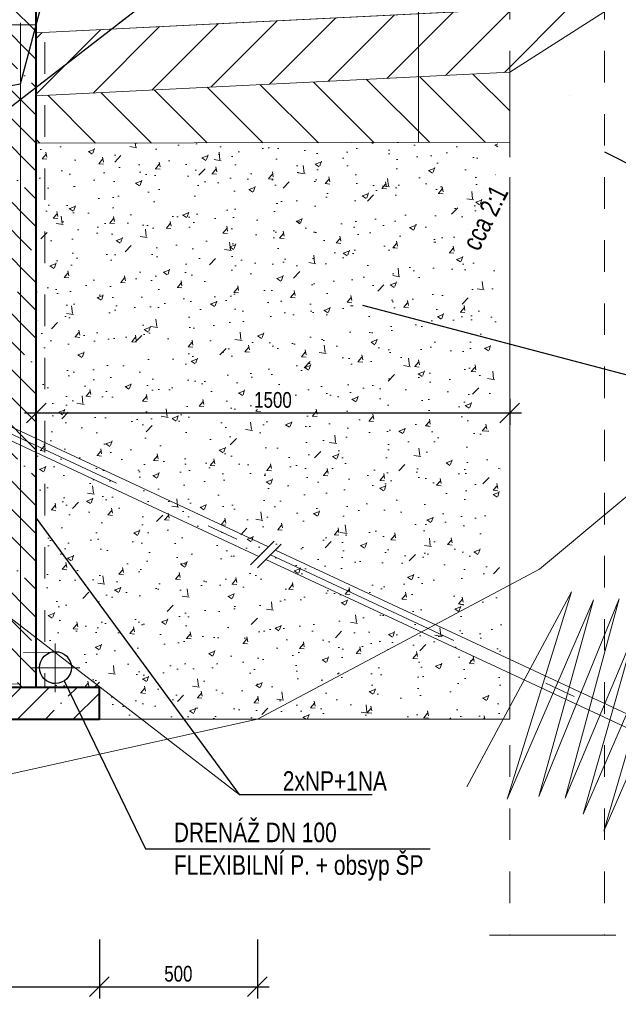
# Model space of a CAD drawing. Header units: metres. Extents: x -912764 to -454925, y -2226138 to -1112338.
# Tile 16 of 256: x -456426.65 to -456424.76, y -1112932.02 to -1112928.9. Entities that reach past the tile are written whole.
import ezdxf
from ezdxf import colors
from ezdxf.entities.mleader import LeaderData, LeaderLine
from ezdxf.math import Vec2, Vec3

# ---------------------------------------------------------------- set-up
doc = ezdxf.new("R2010")
doc.units = ezdxf.units.M
doc.linetypes.add('DASHED2', pattern=[0.375, 0.25, -0.125])
doc.linetypes.add('DGN Style 4', pattern=[1.282747, 0.641373, -0.320687, 0, -0.320687])
for name, color, linetype, true_color in [('PDF2_0', 140, 'Continuous', 0x00bfff), ('PDF2_13', 140, 'Continuous', 0x00bfff), ('PDF2_OZ', 140, 'Continuous', 0x00bfff), ('PDF2_SRAFY', 140, 'Continuous', 0x00bfff), ('PDF_OZ', 140, 'Continuous', 0x00bfff)]:
    doc.layers.add(name, color=color, linetype=linetype, true_color=true_color)
for name, color, linetype in [('PDF2_NOVINKY', 1, 'Continuous'), ('PDF2_OSY', 6, 'Continuous'), ('PDF2_SPR_bez tisku', 7, 'Continuous')]:
    doc.layers.add(name, color=color, linetype=linetype)
doc.styles.add('Style-cs_Standard', font='cs_Standard.shx', dxfattribs={"width": 0.8})
doc.dimstyles.new('AR_KÓTY', dxfattribs={"dimtxt": 2, "dimasz": 2.5, "dimexe": 1.5, "dimexo": 3, "dimgap": 0.63, "dimtad": 1, "dimdec": 0, "dimlfac": 1000, "dimrnd": 10, "dimtxsty": 'Style-cs_Standard', "dimblk": 'OBLIQUE', "dimcen": 1, "dimdle": 1.5, "dimclrd": 256, "dimclre": 256, "dimclrt": 7, "dimaunit": 2, "dimadec": 0, "dimazin": 0, "dimtfac": 1, "dimtdec": 0, "dimtix": 1, "dimtmove": 1, "dimatfit": 3, "dimfxl": 6, "dimtfill": 1, "dimarcsym": 0})

# ---------------------------------------------------------------- blocks, each defined once
blk = doc.blocks.new('_None')
blk = doc.blocks.new('_Oblique')
at = {"color": 0, "linetype": 'ByBlock', "lineweight": -2}
blk.add_line((-0.5, -0.5), (0.5, 0.5), dxfattribs=at)
blk = doc.blocks.new('*D368')
at = {"layer": 'Defpoints', "color": 0, "linetype": 'Continuous'}
for p in [(-456427.2986, -1112931.1121), (-456426.4011, -1112931.1121), (-456426.4011, -1112931.96)]:
    blk.add_point(p, dxfattribs=at)
at = {"layer": 'PDF_OZ', "linetype": 'Continuous', "lineweight": -2}
for p, q in [((-456427.2986, -1112931.81), (-456427.2986, -1112931.9975)), ((-456426.4011, -1112931.81), (-456426.4011, -1112931.9975)), ((-456427.3361, -1112931.96), (-456426.3636, -1112931.96))]:
    blk.add_line(p, q, dxfattribs=at)
at = {"layer": 'PDF_OZ', "linetype": 'Continuous', "lineweight": -2, "xscale": 0.0625, "yscale": 0.0625, "zscale": 0.0625, "rotation": 180}
blk.add_blockref('_Oblique', (-456427.2986, -1112931.96), dxfattribs=at)
at = {"layer": 'PDF_OZ', "linetype": 'Continuous', "lineweight": -2, "xscale": 0.0625, "yscale": 0.0625, "zscale": 0.0625}
blk.add_blockref('_Oblique', (-456426.4011, -1112931.96), dxfattribs=at)
at = {"layer": 'PDF_OZ', "color": 7, "linetype": 'Continuous', "lineweight": 20, "insert": (-456426.8498, -1112931.9192), "char_height": 0.05, "attachment_point": 5, "style": 'Style-cs_Standard', "bg_fill": 3, "box_fill_scale": 1.1, "bg_fill_color": 256, "bg_fill_true_color": 13158600, "bg_fill_transparency": 0}
blk.add_mtext('900', dxfattribs=at)
blk = doc.blocks.new('*D369')
at = {"layer": 'Defpoints', "color": 0, "linetype": 'Continuous'}
for p in [(-456426.4011, -1112931.1121), (-456425.9004, -1112931.1121), (-456425.9004, -1112931.96)]:
    blk.add_point(p, dxfattribs=at)
at = {"layer": 'PDF_OZ', "linetype": 'Continuous', "lineweight": -2}
for p, q in [((-456426.4011, -1112931.81), (-456426.4011, -1112931.9975)), ((-456425.9004, -1112931.81), (-456425.9004, -1112931.9975)), ((-456426.4386, -1112931.96), (-456425.8629, -1112931.96))]:
    blk.add_line(p, q, dxfattribs=at)
at = {"layer": 'PDF_OZ', "linetype": 'Continuous', "lineweight": -2, "xscale": 0.0625, "yscale": 0.0625, "zscale": 0.0625, "rotation": 180}
blk.add_blockref('_Oblique', (-456426.4011, -1112931.96), dxfattribs=at)
at = {"layer": 'PDF_OZ', "linetype": 'Continuous', "lineweight": -2, "xscale": 0.0625, "yscale": 0.0625, "zscale": 0.0625}
blk.add_blockref('_Oblique', (-456425.9004, -1112931.96), dxfattribs=at)
at = {"layer": 'PDF_OZ', "color": 7, "linetype": 'Continuous', "lineweight": 20, "insert": (-456426.1508, -1112931.9192), "char_height": 0.05, "attachment_point": 5, "style": 'Style-cs_Standard', "bg_fill": 3, "box_fill_scale": 1.1, "bg_fill_color": 256, "bg_fill_true_color": 13158600, "bg_fill_transparency": 0}
blk.add_mtext('500', dxfattribs=at)
blk = doc.blocks.new('*D377')
at = {"layer": 'Defpoints', "color": 0, "linetype": 'Continuous', "lineweight": 50}
for p in [(-456426.4676, -1112930.3076), (-456422.8191, -1112932.1478), (-456423.0331, -1112932.3947), (-456421.9948, -1112932.3947), (-456421.9948, -1112932.3947)]:
    blk.add_point(p, dxfattribs=at)
at = {"layer": 'PDF_OZ', "linetype": 'Continuous', "lineweight": -2}
blk.add_arc((-456421.9948, -1112932.3947), 0.8605, 154.9846, 180, dxfattribs=at)
at = {"layer": 'PDF_OZ', "linetype": 'Continuous', "lineweight": -2, "xscale": 0.0625, "yscale": 0.0625, "zscale": 0.0625}
for p, rotation in [((-456422.7746, -1112932.0308), 64.98459098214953), ((-456422.8553, -1112932.3947), 269.9999999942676)]:
    blk.add_blockref('_Oblique', p, dxfattribs=dict(at, rotation=rotation))
at = {"layer": 'PDF_OZ', "color": 7, "linetype": 'Continuous', "lineweight": 0, "insert": (-456422.8828, -1112932.1977), "char_height": 0.05, "attachment_point": 5, "rotation": 77.4923, "style": 'Style-cs_Standard', "bg_fill": 3, "box_fill_scale": 1.1, "bg_fill_color": 256, "bg_fill_true_color": 13158600, "bg_fill_transparency": 0}
blk.add_mtext('28g', dxfattribs=at)
blk = doc.blocks.new('*D380')
at = {"layer": 'Defpoints', "color": 0, "linetype": 'Continuous'}
for p in [(-456426.6011, -1112929.6723), (-456425.1011, -1112930.0216), (-456425.1011, -1112930.1416)]:
    blk.add_point(p, dxfattribs=at)
at = {"layer": 'PDF_OZ', "linetype": 'Continuous', "lineweight": -2}
for p, q in [((-456426.6011, -1112929.7473), (-456426.6011, -1112930.1791)), ((-456425.1011, -1112930.0966), (-456425.1011, -1112930.1791)), ((-456426.6386, -1112930.1416), (-456425.0636, -1112930.1416))]:
    blk.add_line(p, q, dxfattribs=at)
at = {"layer": 'PDF_OZ', "linetype": 'Continuous', "lineweight": -2, "xscale": 0.0625, "yscale": 0.0625, "zscale": 0.0625, "rotation": 180}
blk.add_blockref('_Oblique', (-456426.6011, -1112930.1416), dxfattribs=at)
at = {"layer": 'PDF_OZ', "linetype": 'Continuous', "lineweight": -2, "xscale": 0.0625, "yscale": 0.0625, "zscale": 0.0625}
blk.add_blockref('_Oblique', (-456425.1011, -1112930.1416), dxfattribs=at)
at = {"layer": 'PDF_OZ', "color": 7, "linetype": 'Continuous', "lineweight": 20, "insert": (-456425.8511, -1112930.1009), "char_height": 0.05, "attachment_point": 5, "style": 'Style-cs_Standard', "bg_fill": 3, "box_fill_scale": 1.1, "bg_fill_color": 256, "bg_fill_true_color": 13158600, "bg_fill_transparency": 0}
blk.add_mtext('1500', dxfattribs=at)

msp = doc.modelspace()

# ---------------------------------------------------------------- hatches: boundary and pattern name
at = {"layer": 'PDF2_OZ', "linetype": 'Continuous', "lineweight": 18, "transparency": 33554610}
h = msp.add_hatch(dxfattribs=at)
h.set_pattern_fill('ANSI31', color=256)
h.set_pattern_definition([(45, (8979.25467, -11047.6234), (-0.088388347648, 0.088388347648), [])])
h.paths.add_polyline_path([(-456424.7627, -1112928.845), (-456426.6011, -1112928.9371), (-456426.6011, -1112929.1371), (-456425.1011, -1112929.062)])
h = msp.add_hatch(dxfattribs=at)
h.set_pattern_fill('ANSI31', color=256, angle=90)
h.set_pattern_definition([(135, (8979.25467, -11047.6234), (-0.088388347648, -0.088388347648), [])])
h.paths.add_polyline_path([(-456425.1011, -1112929.2846), (-456425.1011, -1112929.062), (-456426.6011, -1112929.1371), (-456426.6011, -1112929.2874)])
at = {"layer": 'PDF_OZ', "linetype": 'Continuous', "lineweight": 18, "transparency": 33554610}
h = msp.add_hatch(dxfattribs=at)
h.set_pattern_fill('ANSI35', color=256, scale=0.5, angle=90)
h.set_pattern_definition([(135, (8987.00147, -11049.10623), (-0.088388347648, -0.088388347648), []), (135, (8987.00147, -11049.01784), (-0.088388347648, -0.088388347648), [0.15625, -0.03125, 0, -0.03125])])
h.paths.add_polyline_path([(-456426.6011, -1112928.664), (-456426.6307, -1112928.6323), (-456427.1515, -1112928.6122), (-456427.2012, -1112928.6598), (-456427.2012, -1112928.9117), (-456427.1663, -1112928.9106), (-456427.1568, -1112928.9001), (-456427.1462, -1112928.9096), (-456427.1007, -1112928.9075), (-456427.1007, -1112931.0116), (-456426.6011, -1112931.0116)])
at = {"layer": 'PDF_OZ', "linetype": 'Continuous', "lineweight": 0, "transparency": 33554610}
h = msp.add_hatch(dxfattribs=at)
h.set_pattern_fill('AR-CONC', color=256, scale=0.025)
h.set_pattern_definition([(50, (8989.24602, -11045.02056), (0.17931504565, -0.015688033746), [0.01875, -0.20625]), (355, (8989.24602, -11045.02056), (-0.034687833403, 0.188048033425), [0.015, -0.165]), (100.45144446, (8989.26096, -11045.02187), (0.144627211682, 0.172359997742), [0.015935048, -0.175285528]), (46.1842, (8989.24602, -11044.97056), (0.266810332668, -0.0413798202), [0.028125, -0.309375]), (96.63563549, (8989.26825, -11044.974), (0.23366548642, 0.243529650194), [0.0239025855, -0.26292844]), (351.18416399, (8989.24602, -11044.97056), (0.233665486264, 0.24352965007), [0.0225, -0.24750000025]), (21, (8989.27102, -11044.98306), (0.14922676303, -0.100654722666), [0.01875, -0.20625]), (326, (8989.27102, -11044.98306), (0.06082883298, 0.181287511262), [0.015, -0.165]), (71.45144474, (8989.28345, -11044.99145), (0.210055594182, 0.080632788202), [0.0159350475, -0.175285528]), (37.5, (8989.24602, -11045.02056), (0.0030399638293, 0.083223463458), [0, -0.163, 0, -0.1675, 0, -0.165625]), (7.5, (8989.24602, -11045.02056), (0.0657673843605, 0.0986029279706), [0, -0.0955, 0, -0.15925, 0, -0.063125]), (327.5, (8989.19027, -11045.02056), (0.133455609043, -0.0056387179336), [0, -0.0625, 0, -0.195, 0, -0.25875]), (317.5, (8989.16527, -11045.02056), (0.145796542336, 0.025026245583), [0, -0.08125, 0, -0.1295, 0, -0.18375])])
edge = h.paths.add_edge_path()
edge.add_arc((-456426.5387, -1112930.948), 0.0487, 356.259, 453.741)
edge.add_line((-456426.5418, -1112930.8994), (-456426.6011, -1112930.9003))
edge.add_line((-456426.6011, -1112930.9003), (-456426.6011, -1112929.2874))
edge.add_line((-456426.6011, -1112929.2874), (-456425.1387, -1112929.2836))
edge.add_line((-456425.1387, -1112929.2836), (-456425.1253, -1112931.1121))
edge.add_line((-456425.1253, -1112931.1121), (-456426.4011, -1112931.1121))
edge.add_line((-456426.4011, -1112931.1121), (-456426.4011, -1112931.0116))
edge.add_line((-456426.4011, -1112931.0116), (-456426.6011, -1112931.0116))
edge.add_line((-456426.6011, -1112931.0116), (-456426.6011, -1112930.9998))
edge.add_line((-456426.6011, -1112930.9998), (-456426.5382, -1112930.9988))
edge.add_arc((-456426.5403, -1112930.9486), 0.0503, 272.3829, 357.0576)
at = {"layer": 'PDF_OZ', "linetype": 'Continuous', "lineweight": 18}
h = msp.add_hatch(dxfattribs=at)
h.set_pattern_fill('ANSI35', color=256, scale=0.5)
h.set_pattern_definition([(45, (8978.87547, -11050.63072), (-0.088388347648, 0.088388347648), []), (45, (8978.96386, -11050.63072), (-0.088388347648, 0.088388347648), [0.15625, -0.03125, 0, -0.03125])])
h.paths.add_polyline_path([(-456426.4011, -1112931.0116), (-456426.4011, -1112931.1121), (-456427.3007, -1112931.1121), (-456427.3007, -1112931.0116)])

# ---------------------------------------------------------------- linework, layer by layer
at = {"layer": 'PDF2_0', "color": 7, "linetype": 'Continuous', "lineweight": 25}
msp.add_circle((-456426.5402, -1112930.9486), 0.0503, dxfattribs=at)
at = {"layer": 'PDF2_13', "color": 1, "linetype": 'Continuous', "lineweight": 40}
for points in [[(-456426.6011, -1112931.0116), (-456426.6011, -1112928.664), (-456426.6307, -1112928.6323), (-456427.1515, -1112928.6122), (-456427.2012, -1112928.6598), (-456427.2012, -1112928.9117), (-456427.1663, -1112928.9106), (-456427.1568, -1112928.9001), (-456427.1462, -1112928.9096), (-456427.1007, -1112928.9075), (-456427.1007, -1112931.0116)], [(-456427.1007, -1112931.0116), (-456427.3007, -1112931.0116), (-456427.3007, -1112931.1121), (-456426.4011, -1112931.1121), (-456426.4011, -1112931.0116), (-456426.6011, -1112931.0116), (-456427.1007, -1112931.0116)]]:
    msp.add_lwpolyline(points, dxfattribs=at)
at = {"layer": 'PDF2_13', "linetype": 'Continuous', "lineweight": 18}
for points in [[(-456426.5408, -1112931.0264), (-456426.5408, -1112930.8719)], [(-456426.4635, -1112930.9491), (-456426.618, -1112930.9491)]]:
    msp.add_lwpolyline(points, dxfattribs=at)
at = {"layer": 'PDF2_NOVINKY', "linetype": 'Continuous', "lineweight": 18}
for points in [[(-456426.6508, -1112928.9054), (-456426.6508, -1112931.0116)], [(-456425.8653, -1112930.566), (-456426.6011, -1112930.2231), (-456426.9282, -1112930.0708)], [(-456426.9282, -1112930.1144), (-456426.6011, -1112930.2675), (-456425.8956, -1112930.5964)], [(-456421.9422, -1112932.3947), (-456425.8436, -1112930.5762)], [(-456425.8738, -1112930.6065), (-456422.0375, -1112932.3947)]]:
    msp.add_lwpolyline(points, dxfattribs=at)
at = {"layer": 'PDF2_OSY', "linetype": 'DGN Style 4', "lineweight": 18}
for points in [[(-456426.9282, -1112930.0927), (-456425.8807, -1112930.5814)], [(-456425.859, -1112930.5916), (-456421.9948, -1112932.3947)]]:
    msp.add_lwpolyline(points, dxfattribs=at)
at = {"layer": 'PDF2_OZ', "color": 3, "linetype": 'Continuous', "lineweight": 20}
for points in [[(-456425.3898, -1112928.057), (-456425.3898, -1112929.2843)], [(-456423.3825, -1112928.5847), (-456423.446, -1112928.6884), (-456423.5032, -1112928.7815), (-456424.2557, -1112930.0103), (-456425.0072, -1112930.6369), (-456425.9004, -1112931.1121), (-456428.9317, -1112931.7853), (-456430.912, -1112932.1557)]]:
    msp.add_lwpolyline(points, dxfattribs=at)
at = {"layer": 'PDF2_OZ', "linetype": 'Continuous', "lineweight": 18}
for points in [[(-456426.4011, -1112931.1121), (-456425.1011, -1112931.1121), (-456425.1011, -1112929.062), (-456424.7648, -1112928.8471), (-456424.66, -1112928.6492)], [(-456426.3407, -1112928.9075), (-456426.2391, -1112928.8291), (-456426.1555, -1112928.7646), (-456426.1005, -1112928.7223)], [(-456424.7627, -1112928.845), (-456426.6011, -1112928.9371), (-456423.5032, -1112928.7815)], [(-456425.1011, -1112929.062), (-456426.6011, -1112929.1371)], [(-456424.9119, -1112929.135), (-456424.9119, -1112929.135)], [(-456426.6011, -1112929.2874), (-456425.1011, -1112929.2835)]]:
    msp.add_lwpolyline(points, dxfattribs=at)
at = {"layer": 'PDF2_SPR_bez tisku', "linetype": 'Continuous', "lineweight": 25}
msp.add_lwpolyline([(-456430.912, -1112931.2836), (-456426.8773, -1112929.3213), (-456426.1005, -1112928.7223), (-456422.5273, -1112928.5413), (-456420.383, -1112928.6704)], dxfattribs=at)
at = {"layer": 'PDF2_SRAFY', "linetype": 'DASHED2', "lineweight": 18, "ltscale": 0.01}
msp.add_lwpolyline([(-456427.1007, -1112928.9117), (-456426.6011, -1112928.9117)], dxfattribs=at)
at = {"layer": 'PDF2_SRAFY', "linetype": 'Continuous', "lineweight": 18}
msp.add_lwpolyline([(-456424.5409, -1112930.8647), (-456424.8034, -1112931.4669), (-456424.6193, -1112930.8382), (-456424.868, -1112931.413), (-456424.705, -1112930.8361), (-456424.9251, -1112931.3622), (-456424.7547, -1112930.7313), (-456425.0088, -1112931.3569), (-456424.8352, -1112930.7345), (-456425.1093, -1112931.3653), (-456424.905, -1112930.7091), (-456425.2374, -1112931.3262)], dxfattribs=at)
at = {"layer": 'PDF2_SRAFY', "linetype": 'DASHED2', "lineweight": 18, "ltscale": 0.05}
msp.add_lwpolyline([(-456426.5418, -1112930.8994), (-456430.5532, -1112930.9608), (-456430.5511, -1112931.0613), (-456426.5408, -1112930.9989)], dxfattribs=at)

# ---------------------------------------------------------------- leaders
at = {"layer": 'PDF_OZ', "linetype": 'Continuous', "lineweight": 20}
ml = msp.add_multileader_mtext('Standard', dxfattribs=at)
ml.set_content('\\A1;VÝZTUŽ KARI SITĚ\\P100/100/8', color=7, style='Style-cs_Standard')
ml.set_leader_properties(color=256)
ml.set_arrow_properties(name='NONE')
ml.build(insert=Vec2(0, 0))
ml.multileader.update_dxf_attribs({"has_dogleg": 0, "text_left_attachment_type": 6, "text_right_attachment_type": 6, "dogleg_length": 0.36, "arrow_head_size": 0.18})
ctx = ml.context
ctx.base_point, ctx.char_height, ctx.arrow_head_size, ctx.landing_gap_size, ctx.plane_origin = Vec3(-456426.4677, -1112928.4116), 0.062, 0.18, 0.09, Vec3(-456427.2836, -1112928.6784)
ctx.left_attachment, ctx.right_attachment = 6, 6
notes = []
notes.append((ctx, [(0, (1, 1, 0), (-456426.8277, -1112928.4116), (1, 0), 0.36, [(1, [(-456427.0446, -1112929.1694), (-456426.6508, -1112929.0989)], 0, [])])]))
ctx.mtext.insert, ctx.mtext.flow_direction = Vec3(-456426.3777, -1112928.3289), 5
ml = msp.add_multileader_mtext('Standard', dxfattribs=at)
ml.set_content('DOSYPÁNO NENAMRZAVÝM MATERIÁLEM\\PA ZHUTNĚNO Edef min = 30 MPa\\PPOSEDNÍ VRSTVA Edef min = 45 MPa', color=7, style='Style-cs_Standard')
ml.set_leader_properties(color=256)
ml.set_arrow_properties(name='NONE')
ml.build(insert=Vec2(0, 0))
ml.multileader.update_dxf_attribs({"has_dogleg": 0, "text_left_attachment_type": 6, "text_right_attachment_type": 6, "dogleg_length": 0.36, "arrow_head_size": 0.18})
ctx = ml.context
ctx.base_point, ctx.char_height, ctx.arrow_head_size, ctx.landing_gap_size, ctx.plane_origin = Vec3(-456423.9162, -1112930.2355), 0.062, 0.18, 0.09, Vec3(-456425.0852, -1112929.8909)
ctx.left_attachment, ctx.right_attachment = 6, 6
notes.append((ctx, [(0, (1, 1, 0), (-456424.2762, -1112930.2355), (1, 0), 0.36, [(0, [(-456425.5676, -1112929.8008)], 0, [])])]))
ctx.mtext.insert, ctx.mtext.flow_direction = Vec3(-456423.8262, -1112930.1611), 5
ml = msp.add_multileader_mtext('Standard', dxfattribs=at)
ml.set_content('2xNP+1NA', color=7, style='Style-cs_Standard')
ml.set_leader_properties(color=256)
ml.set_arrow_properties(name='NONE')
ml.build(insert=Vec2(0, 0))
ml.multileader.update_dxf_attribs({"has_dogleg": 0, "text_left_attachment_type": 6, "text_right_attachment_type": 6, "dogleg_length": 0.36, "arrow_head_size": 0.18})
ctx = ml.context
ctx.base_point, ctx.char_height, ctx.arrow_head_size, ctx.landing_gap_size, ctx.plane_origin = Vec3(-456425.958, -1112931.3514), 0.062, 0.18, 0.09, Vec3(-456426.1247, -1112931.1847)
ctx.left_attachment, ctx.right_attachment, ctx.text_align_type = 6, 6, 2
notes.append((ctx, [(0, (1, 1, 0), (-456426.318, -1112931.3514), (1, 0), 0.36, [(0, [(-456426.6011, -1112930.4757)], 0, [])])]))
ctx.mtext.insert, ctx.mtext.alignment, ctx.mtext.flow_direction = Vec3(-456425.4901, -1112931.277), 3, 5
ml = msp.add_multileader_mtext('Standard', dxfattribs=at)
ml.set_content('DRENÁŽ DN 100\\PFLEXIBILNÍ P. + obsyp ŠP', color=7, style='Style-cs_Standard')
ml.set_leader_properties(color=256)
ml.set_arrow_properties(name='NONE')
ml.build(insert=Vec2(0, 0))
ml.multileader.update_dxf_attribs({"has_dogleg": 0, "text_left_attachment_type": 6, "text_right_attachment_type": 6, "dogleg_length": 0.36, "arrow_head_size": 0.18})
ctx = ml.context
ctx.base_point, ctx.char_height, ctx.arrow_head_size, ctx.landing_gap_size, ctx.plane_origin = Vec3(-456426.2552, -1112931.5226), 0.062, 0.18, 0.09, Vec3(-456426.3564, -1112931.3789)
ctx.left_attachment, ctx.right_attachment = 6, 6
notes.append((ctx, [(0, (1, 1, 0), (-456426.6152, -1112931.5226), (1, 0), 0.36, [(0, [(-456426.5123, -1112930.9904)], 0, [])])]))
ctx.mtext.insert, ctx.mtext.flow_direction = Vec3(-456426.1652, -1112931.44), 5
for ctx, leaders in notes:
    for number, flags, end, landing, length, lines in leaders:
        leader = LeaderData()
        leader.index, (leader.has_last_leader_line, leader.has_dogleg_vector, leader.attachment_direction) = number, flags
        leader.last_leader_point, leader.dogleg_vector, leader.dogleg_length = Vec3(end), Vec3(landing), length
        for number, points, colour, breaks in lines:
            line = LeaderLine()
            line.index, line.vertices, line.color, line.breaks = number, Vec3.list(points), colors.encode_raw_color(colour), breaks
            leader.lines.append(line)
        ctx.leaders.append(leader)

# ---------------------------------------------------------------- next in the draw order: texts
at = {"layer": 'PDF2_OZ', "color": 3, "linetype": 'Continuous', "lineweight": 20, "insert": (-456425.2546, -1112929.6049), "char_height": 0.062, "attachment_point": 1, "rotation": 63.4349, "style": 'Style-cs_Standard', "bg_fill": 3, "box_fill_scale": 1, "bg_fill_color": 256, "bg_fill_transparency": 0}
msp.add_mtext_dynamic_manual_height_columns('cca 2:1', width=0.312602, gutter_width=10, heights=[0], dxfattribs=at)

# ---------------------------------------------------------------- next in the draw order: dimensions: what is measured, and where the dimension line sits
at = {"layer": 'PDF_OZ', "linetype": 'Continuous', "lineweight": 20}
dim = msp.add_linear_dim(base=(-456426.40107, -1112931.95999), p1=(-456427.29859, -1112931.11212), p2=(-456426.40107, -1112931.11212), dimstyle='AR_KÓTY', override={"dimscale": 0, "dimtix": 1, "dimtofl": 1, "dimtmove": 1, "dimatfit": 3, "dimfxlon": 1}, dxfattribs=at)
dim.commit()
dim.dimension.update_dxf_attribs({"geometry": '*D368', "text_midpoint": (-456426.84983, -1112931.91924)})

# ---------------------------------------------------------------- next in the draw order: dimensions: what is measured, and where the dimension line sits
dim = msp.add_linear_dim(base=(-456425.9004, -1112931.96), p1=(-456426.4011, -1112931.1121), p2=(-456425.9004, -1112931.1121), dimstyle='AR_KÓTY', override={"dimscale": 0, "dimtix": 1, "dimtofl": 1, "dimtmove": 1, "dimatfit": 3, "dimfxlon": 1}, dxfattribs=at)
dim.commit()
dim.dimension.update_dxf_attribs({"geometry": '*D369', "text_midpoint": (-456426.1508, -1112931.9192)})

# ---------------------------------------------------------------- next in the draw order: dimensions: what is measured, and where the dimension line sits
at = {"layer": 'PDF_OZ', "linetype": 'Continuous', "lineweight": 0}
dim = msp.add_angular_dim_2l(base=(-456422.8191, -1112932.1478), line1=((-456421.9948, -1112932.3947), (-456423.0331, -1112932.3947)), line2=((-456426.4676, -1112930.3076), (-456421.9948, -1112932.3947)), dimstyle='AR_KÓTY', override={"dimscale": 0, "dimtix": 1, "dimtofl": 1, "dimtmove": 1, "dimatfit": 3}, dxfattribs=at)
dim.commit()
dim.dimension.update_dxf_attribs({"geometry": '*D377', "text_midpoint": (-456422.8828, -1112932.1977)})

# ---------------------------------------------------------------- next in the draw order: linework, layer by layer
at = {"layer": 'PDF2_OSY', "linetype": 'DGN Style 4', "lineweight": 18, "ltscale": 0.1}
for p, q in [((-456425.1011, -1112928.5948), (-456425.1011, -1112931.7969)), ((-456424.8011, -1112928.5948), (-456424.8011, -1112931.7969))]:
    msp.add_line(p, q, dxfattribs=at)
at = {"layer": 'PDF2_OZ', "linetype": 'Continuous', "lineweight": 18}
msp.add_lwpolyline([(-456424.7652, -1112931.7969), (-456425.1653, -1112931.7969)], dxfattribs=at)
at = {"layer": 'PDF_OZ', "linetype": 'Continuous', "lineweight": 0}
for p, q in [((-456425.958, -1112931.3514), (-456427.1233, -1112930.4527)), ((-456425.9221, -1112930.6231), (-456425.8471, -1112930.5477)), ((-456425.9, -1112930.6328), (-456425.8249, -1112930.5574))]:
    msp.add_line(p, q, dxfattribs=at)

# ---------------------------------------------------------------- next in the draw order: leaders
at = {"layer": 'PDF_OZ', "linetype": 'Continuous', "lineweight": 20}
ml = msp.add_multileader_mtext('Standard', dxfattribs=at)
ml.set_content('DOČASNÉ PAŽENÍ VOZOVKY\\PZÁPOROVÁ STĚNA HEB140 á 1m\\PDÉLKY 6m, VÝDŘEVA TL. 60MM', color=7, style='Style-cs_Standard')
ml.set_leader_properties(color=256)
ml.set_arrow_properties(name='NONE')
ml.build(insert=Vec2(0, 0))
ml.multileader.update_dxf_attribs({"has_dogleg": 0, "text_left_attachment_type": 6, "text_right_attachment_type": 6, "dogleg_length": 0.36, "arrow_head_size": 0.18})
ctx = ml.context
ctx.base_point, ctx.char_height, ctx.arrow_head_size, ctx.landing_gap_size, ctx.plane_origin = Vec3(-456423.873, -1112929.7811), 0.062, 0.18, 0.09, Vec3(-456425.0459, -1112929.4049)
ctx.left_attachment, ctx.right_attachment = 6, 6
notes = []
notes.append((ctx, [(0, (1, 1, 0), (-456424.233, -1112929.7811), (1, 0), 0.36, [(0, [(-456424.8011, -1112929.3147)], 0, [])])]))
ctx.mtext.insert, ctx.mtext.flow_direction = Vec3(-456423.783, -1112929.7067), 5
for ctx, leaders in notes:
    for number, flags, end, landing, length, lines in leaders:
        leader = LeaderData()
        leader.index, (leader.has_last_leader_line, leader.has_dogleg_vector, leader.attachment_direction) = number, flags
        leader.last_leader_point, leader.dogleg_vector, leader.dogleg_length = Vec3(end), Vec3(landing), length
        for number, points, colour, breaks in lines:
            line = LeaderLine()
            line.index, line.vertices, line.color, line.breaks = number, Vec3.list(points), colors.encode_raw_color(colour), breaks
            leader.lines.append(line)
        ctx.leaders.append(leader)

# ---------------------------------------------------------------- next in the draw order: dimensions: what is measured, and where the dimension line sits
dim = msp.add_linear_dim(base=(-456425.1011, -1112930.1416), p1=(-456426.6011, -1112929.6723), p2=(-456425.1011, -1112930.0216), dimstyle='AR_KÓTY', override={"dimscale": 0, "dimtix": 1, "dimtofl": 1, "dimtmove": 1, "dimatfit": 3}, dxfattribs=at)
dim.commit()
dim.dimension.update_dxf_attribs({"geometry": '*D380', "text_midpoint": (-456425.8511, -1112930.1009)})

# ---------------------------------------------------------------- next in the draw order: linework, layer by layer
at = {"layer": 'PDF_OZ', "color": 32, "linetype": 'DASHED2', "lineweight": 0, "ltscale": 0.01}
msp.add_line((-456426.5738, -1112928.7667), (-456426.5738, -1112931.0087), dxfattribs=at)

doc.saveas('drawing.dxf')
